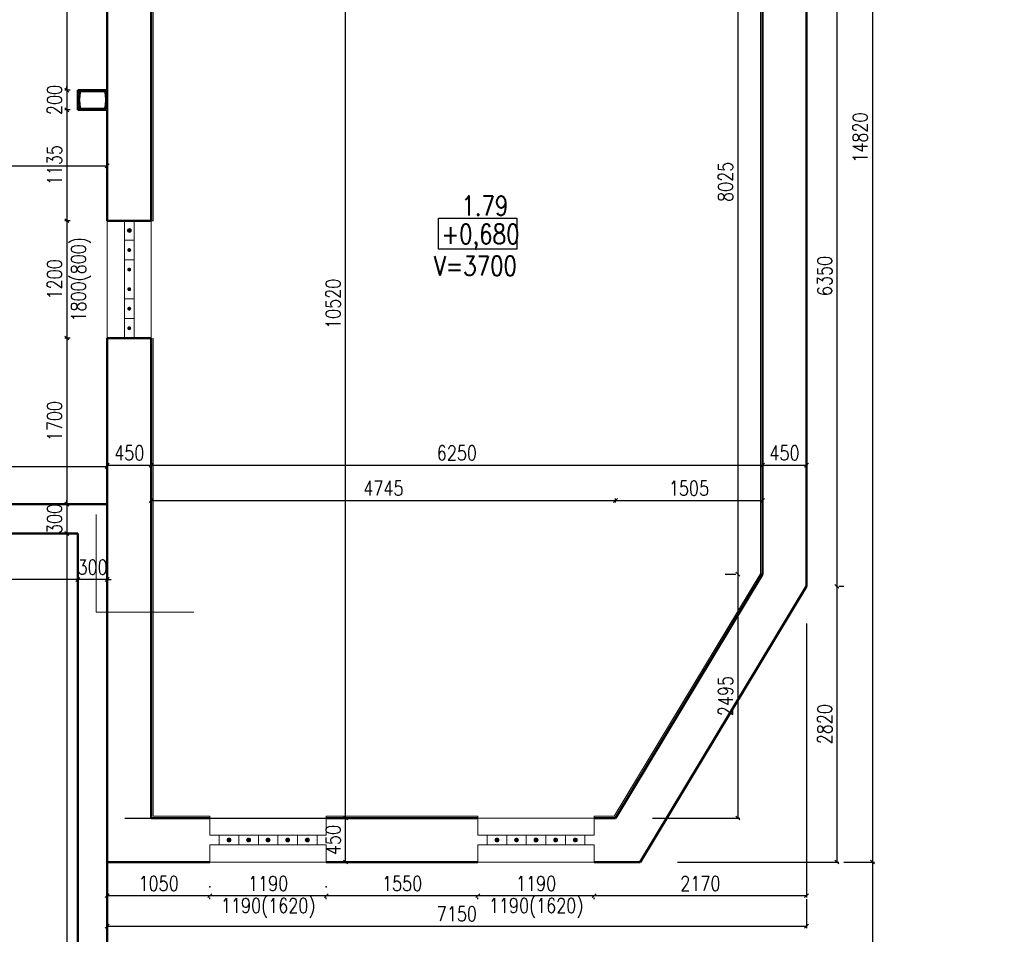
# Model space of a CAD drawing. Header units: millimetres. Extents: x -238874 to 551972, y -298952 to 658415.
# Tile 145 of 256: x 87633 to 97701, y 38941 to 48296. Entities that reach past the tile are written whole.
import ezdxf

# ---------------------------------------------------------------- set-up
doc = ezdxf.new("R2010")
doc.units = ezdxf.units.MM
doc.header["$LTSCALE"] = 20
for name, color, linetype, lineweight in [('CKTABULKY', 7, 'Continuous', 25), ('CKTEXTY_MALE', 140, 'Continuous', 18), ('NOSNÉ', 8, 'Continuous', 50), ('PRUCHODY', 7, 'Continuous', 18)]:
    doc.layers.add(name, color=color, linetype=linetype, lineweight=lineweight)
doc.layers.add('CZ', color=255, linetype='Continuous')
doc.layers.add('KOTY', color=8, linetype='Continuous')
doc.styles.add('SIMPLEX', font='SIMPLEX.shx', dxfattribs={"width": 0.8, "bigfont": 'CAD13.shx'})
doc.styles.get("Standard").update_dxf_attribs({"font": 'simplex.shx', "width": 0.8})
doc.dimstyles.new('CKA', dxfattribs={"dimtxt": 200, "dimasz": 40, "dimexe": 20, "dimexo": 0.2, "dimgap": 50, "dimtad": 1, "dimdec": 0, "dimrnd": 1, "dimzin": 0, "dimdsep": 46, "dimtxsty": 'Standard', "dimblk1": 'OBLIQUE', "dimblk2": 'OBLIQUE', "dimsah": 1, "dimcen": 0.09, "dimclrd": 253, "dimclre": 253, "dimclrt": 253, "dimadec": 0, "dimazin": 0, "dimtfac": 1, "dimtdec": 0, "dimtix": 1, "dimtmove": 2, "dimatfit": 3, "dimfxl": 1, "dimtolj": 1, "dimtzin": 0, "dimarcsym": 0})

# ---------------------------------------------------------------- blocks, each defined once
blk = doc.blocks.new('_OBLIQUE')
at = {"color": 0, "linetype": 'ByBlock'}
blk.add_line((-0.5, -0.5), (0.5, 0.5), dxfattribs=at)
blk = doc.blocks.new('*D53')
at = {"layer": 'DEFPOINTS', "color": 0, "transparency": 16777216}
for p in [(95678, 48850), (95678, 42500), (95989, 42500)]:
    blk.add_point(p, dxfattribs=at)
at = {"layer": 'KOTY', "lineweight": -2, "transparency": 16777216}
for p, q in [((95989, 48850), (95989, 42500)), ((96059, 42500), (96009, 42500))]:
    blk.add_line(p, q, dxfattribs=at)
at = {"layer": 'KOTY', "lineweight": -2, "transparency": 16777216, "xscale": 40, "yscale": 40, "zscale": 40}
for p, rotation in [((95989, 48850), 90), ((95989, 42500), 270)]:
    blk.add_blockref('_OBLIQUE', p, dxfattribs=dict(at, rotation=rotation))
at = {"layer": 'KOTY', "transparency": 16777216, "insert": (95864, 45675), "char_height": 150, "attachment_point": 5, "rotation": 90, "style": 'SIMPLEX'}
blk.add_mtext('\\A1;6350', dxfattribs=at)
blk = doc.blocks.new('*D54')
at = {"layer": 'DEFPOINTS', "color": 0, "transparency": 16777216}
for p in [(95678, 54500), (95678, 39680), (96352, 39680)]:
    blk.add_point(p, dxfattribs=at)
at = {"layer": 'KOTY', "lineweight": -2, "transparency": 16777216}
for p, q in [((96352, 54500), (96352, 39680)), ((96059, 39680), (96372, 39680))]:
    blk.add_line(p, q, dxfattribs=at)
at = {"layer": 'KOTY', "lineweight": -2, "transparency": 16777216, "xscale": 40, "yscale": 40, "zscale": 40}
for p, rotation in [((96352, 54500), 90), ((96352, 39680), 270)]:
    blk.add_blockref('_OBLIQUE', p, dxfattribs=dict(at, rotation=rotation))
at = {"layer": 'KOTY', "transparency": 16777216, "insert": (96227, 47090), "char_height": 150, "attachment_point": 5, "rotation": 90, "style": 'SIMPLEX'}
blk.add_mtext('\\A1;14820', dxfattribs=at)
blk = doc.blocks.new('*D55')
at = {"layer": 'DEFPOINTS', "color": 0, "transparency": 16777216}
for p in [(95228, 50650), (94976, 42625), (95228, 42625)]:
    blk.add_point(p, dxfattribs=at)
at = {"layer": 'KOTY', "lineweight": -2, "transparency": 16777216}
for p, q in [((94976, 50650), (94976, 42625)), ((94847, 42625), (94956, 42625))]:
    blk.add_line(p, q, dxfattribs=at)
at = {"layer": 'KOTY', "lineweight": -2, "transparency": 16777216, "xscale": 40, "yscale": 40, "zscale": 40}
for p, rotation in [((94976, 50650), 90), ((94976, 42625), 270)]:
    blk.add_blockref('_OBLIQUE', p, dxfattribs=dict(at, rotation=rotation))
at = {"layer": 'KOTY', "transparency": 16777216, "insert": (94851, 46638), "char_height": 150, "attachment_point": 5, "rotation": 90, "style": 'SIMPLEX'}
blk.add_mtext('\\A1;8025', dxfattribs=at)
blk = doc.blocks.new('*D56')
at = {"layer": 'DEFPOINTS', "color": 0, "transparency": 16777216}
for p in [(88978, 43739), (88528, 43340), (88978, 43340)]:
    blk.add_point(p, dxfattribs=at)
at = {"layer": 'KOTY', "lineweight": -2, "transparency": 16777216}
for p, q in [((88528, 43739), (88978, 43739)), ((88978, 43721), (88978, 43759))]:
    blk.add_line(p, q, dxfattribs=at)
at = {"layer": 'KOTY', "lineweight": -2, "transparency": 16777216, "xscale": 40, "yscale": 40, "zscale": 40, "rotation": 180}
blk.add_blockref('_OBLIQUE', (88528, 43739), dxfattribs=at)
at = {"layer": 'KOTY', "lineweight": -2, "transparency": 16777216, "xscale": 40, "yscale": 40, "zscale": 40}
blk.add_blockref('_OBLIQUE', (88978, 43739), dxfattribs=at)
at = {"layer": 'KOTY', "transparency": 16777216, "insert": (88753, 43864), "char_height": 150, "attachment_point": 5, "style": 'SIMPLEX'}
blk.add_mtext('\\A1;450', dxfattribs=at)
blk = doc.blocks.new('*D57')
at = {"layer": 'DEFPOINTS', "color": 0, "transparency": 16777216}
for p in [(95228, 43739), (88978, 43340), (95228, 42625)]:
    blk.add_point(p, dxfattribs=at)
at = {"layer": 'KOTY', "lineweight": -2, "transparency": 16777216}
for p, q in [((88978, 43739), (95228, 43739)), ((95228, 43006), (95228, 43759))]:
    blk.add_line(p, q, dxfattribs=at)
at = {"layer": 'KOTY', "lineweight": -2, "transparency": 16777216, "xscale": 40, "yscale": 40, "zscale": 40, "rotation": 180}
blk.add_blockref('_OBLIQUE', (88978, 43739), dxfattribs=at)
at = {"layer": 'KOTY', "lineweight": -2, "transparency": 16777216, "xscale": 40, "yscale": 40, "zscale": 40}
blk.add_blockref('_OBLIQUE', (95228, 43739), dxfattribs=at)
at = {"layer": 'KOTY', "transparency": 16777216, "insert": (92103, 43864), "char_height": 150, "attachment_point": 5, "style": 'SIMPLEX'}
blk.add_mtext('\\A1;6250', dxfattribs=at)
blk = doc.blocks.new('*D58')
at = {"layer": 'DEFPOINTS', "color": 0, "transparency": 16777216}
for p in [(95678, 43739), (95678, 43739), (95228, 42625)]:
    blk.add_point(p, dxfattribs=at)
at = {"layer": 'KOTY', "lineweight": -2, "transparency": 16777216}
for p, q in [((95228, 43739), (95678, 43739)), ((95678, 43359), (95678, 43719))]:
    blk.add_line(p, q, dxfattribs=at)
at = {"layer": 'KOTY', "lineweight": -2, "transparency": 16777216, "xscale": 40, "yscale": 40, "zscale": 40, "rotation": 180}
blk.add_blockref('_OBLIQUE', (95228, 43739), dxfattribs=at)
at = {"layer": 'KOTY', "lineweight": -2, "transparency": 16777216, "xscale": 40, "yscale": 40, "zscale": 40}
blk.add_blockref('_OBLIQUE', (95678, 43739), dxfattribs=at)
at = {"layer": 'KOTY', "transparency": 16777216, "insert": (95453, 43864), "char_height": 150, "attachment_point": 5, "style": 'SIMPLEX'}
blk.add_mtext('\\A1;450', dxfattribs=at)
blk = doc.blocks.new('*D59')
at = {"layer": 'DEFPOINTS', "color": 0, "transparency": 16777216}
for p in [(88528, 45040), (88114, 43340), (88528, 43340)]:
    blk.add_point(p, dxfattribs=at)
at = {"layer": 'KOTY', "lineweight": -2, "transparency": 16777216}
for p, q in [((88114, 45040), (88114, 43340)), ((88147, 43340), (88094, 43340))]:
    blk.add_line(p, q, dxfattribs=at)
at = {"layer": 'KOTY', "lineweight": -2, "transparency": 16777216, "xscale": 40, "yscale": 40, "zscale": 40}
for p, rotation in [((88114, 45040), 90), ((88114, 43340), 270)]:
    blk.add_blockref('_OBLIQUE', p, dxfattribs=dict(at, rotation=rotation))
at = {"layer": 'KOTY', "transparency": 16777216, "insert": (87989, 44190), "char_height": 150, "attachment_point": 5, "rotation": 90, "style": 'SIMPLEX'}
blk.add_mtext('\\A1;1700', dxfattribs=at)
blk = doc.blocks.new('*D60')
at = {"layer": 'DEFPOINTS', "color": 0, "transparency": 16777216}
for p in [(88528, 43727), (70228, 42835), (88528, 42835)]:
    blk.add_point(p, dxfattribs=at)
at = {"layer": 'KOTY', "lineweight": -2, "transparency": 16777216}
for p, q in [((70228, 43727), (88528, 43727)), ((88528, 43216), (88528, 43747))]:
    blk.add_line(p, q, dxfattribs=at)
at = {"layer": 'KOTY', "lineweight": -2, "transparency": 16777216, "xscale": 40, "yscale": 40, "zscale": 40, "rotation": 180}
blk.add_blockref('_OBLIQUE', (70228, 43727), dxfattribs=at)
at = {"layer": 'KOTY', "lineweight": -2, "transparency": 16777216, "xscale": 40, "yscale": 40, "zscale": 40}
blk.add_blockref('_OBLIQUE', (88528, 43727), dxfattribs=at)
at = {"layer": 'KOTY', "transparency": 16777216, "insert": (79378, 43852), "char_height": 150, "attachment_point": 5, "style": 'SIMPLEX'}
blk.add_mtext('\\A1;18300', dxfattribs=at)
blk = doc.blocks.new('*D73')
at = {"layer": 'DEFPOINTS', "color": 0, "transparency": 16777216}
for p in [(90597, 50650), (90964, 50650), (88327, 40130)]:
    blk.add_point(p, dxfattribs=at)
at = {"layer": 'KOTY', "lineweight": -2, "transparency": 16777216}
for p, q in [((90964, 40130), (90964, 50650)), ((90978, 50650), (90984, 50650))]:
    blk.add_line(p, q, dxfattribs=at)
at = {"layer": 'KOTY', "lineweight": -2, "transparency": 16777216, "xscale": 40, "yscale": 40, "zscale": 40}
for p, rotation in [((90964, 50650), 90), ((90964, 40130), 270)]:
    blk.add_blockref('_OBLIQUE', p, dxfattribs=dict(at, rotation=rotation))
at = {"layer": 'KOTY', "transparency": 16777216, "insert": (90839, 45390), "char_height": 150, "attachment_point": 5, "rotation": 90, "style": 'SIMPLEX'}
blk.add_mtext('\\A1;10520', dxfattribs=at)
blk = doc.blocks.new('*D320')
at = {"layer": 'DEFPOINTS', "color": 0, "transparency": 16777216}
for p in [(95678, 42500), (93508, 39680), (95678, 39336)]:
    blk.add_point(p, dxfattribs=at)
at = {"layer": 'KOTY', "lineweight": -2, "transparency": 16777216}
for p, q in [((95678, 42119), (95678, 39316)), ((93508, 39336), (95678, 39336))]:
    blk.add_line(p, q, dxfattribs=at)
at = {"layer": 'KOTY', "lineweight": -2, "transparency": 16777216, "xscale": 40, "yscale": 40, "zscale": 40, "rotation": 180}
blk.add_blockref('_OBLIQUE', (93508, 39336), dxfattribs=at)
at = {"layer": 'KOTY', "lineweight": -2, "transparency": 16777216, "xscale": 40, "yscale": 40, "zscale": 40}
blk.add_blockref('_OBLIQUE', (95678, 39336), dxfattribs=at)
at = {"layer": 'KOTY', "transparency": 16777216, "insert": (94593, 39461), "char_height": 150, "attachment_point": 5, "style": 'SIMPLEX'}
blk.add_mtext('\\A1;2170', dxfattribs=at)
blk = doc.blocks.new('*D321')
at = {"layer": 'DEFPOINTS', "color": 0, "transparency": 16777216}
for p in [(88528, 39680), (95678, 39680), (95678, 39025)]:
    blk.add_point(p, dxfattribs=at)
at = {"layer": 'KOTY', "lineweight": -2, "transparency": 16777216}
for p, q in [((95678, 39299), (95678, 39005)), ((88528, 39025), (95678, 39025))]:
    blk.add_line(p, q, dxfattribs=at)
at = {"layer": 'KOTY', "lineweight": -2, "transparency": 16777216, "xscale": 40, "yscale": 40, "zscale": 40, "rotation": 180}
blk.add_blockref('_OBLIQUE', (88528, 39025), dxfattribs=at)
at = {"layer": 'KOTY', "lineweight": -2, "transparency": 16777216, "xscale": 40, "yscale": 40, "zscale": 40}
blk.add_blockref('_OBLIQUE', (95678, 39025), dxfattribs=at)
at = {"layer": 'KOTY', "transparency": 16777216, "insert": (92103, 39150), "char_height": 150, "attachment_point": 5, "style": 'SIMPLEX'}
blk.add_mtext('\\A1;7150', dxfattribs=at)
blk = doc.blocks.new('*D322')
at = {"layer": 'DEFPOINTS', "color": 0, "transparency": 16777216}
for p in [(88564, 39680), (88564, 33790), (96352, 33790)]:
    blk.add_point(p, dxfattribs=at)
at = {"layer": 'KOTY', "lineweight": -2, "transparency": 16777216}
for p, q in [((96352, 39680), (96352, 33790)), ((88945, 33790), (96372, 33790))]:
    blk.add_line(p, q, dxfattribs=at)
at = {"layer": 'KOTY', "lineweight": -2, "transparency": 16777216, "xscale": 40, "yscale": 40, "zscale": 40}
for p, rotation in [((96352, 39680), 90), ((96352, 33790), 270)]:
    blk.add_blockref('_OBLIQUE', p, dxfattribs=dict(at, rotation=rotation))
at = {"layer": 'KOTY', "transparency": 16777216, "insert": (96227, 36735), "char_height": 150, "attachment_point": 5, "rotation": 90, "style": 'SIMPLEX'}
blk.add_mtext('\\A1;5890', dxfattribs=at)
blk = doc.blocks.new('*D323')
at = {"layer": 'DEFPOINTS', "color": 0, "transparency": 16777216}
for p in [(93724, 43378), (88978, 42976), (93724, 42976)]:
    blk.add_point(p, dxfattribs=at)
at = {"layer": 'KOTY', "lineweight": -2, "transparency": 16777216}
for p, q in [((93724, 43357), (93724, 43398)), ((88978, 43378), (93724, 43378))]:
    blk.add_line(p, q, dxfattribs=at)
at = {"layer": 'KOTY', "lineweight": -2, "transparency": 16777216, "xscale": 40, "yscale": 40, "zscale": 40, "rotation": 180}
blk.add_blockref('_OBLIQUE', (88978, 43378), dxfattribs=at)
at = {"layer": 'KOTY', "lineweight": -2, "transparency": 16777216, "xscale": 40, "yscale": 40, "zscale": 40}
blk.add_blockref('_OBLIQUE', (93724, 43378), dxfattribs=at)
at = {"layer": 'KOTY', "transparency": 16777216, "insert": (91351, 43503), "char_height": 150, "attachment_point": 5, "style": 'SIMPLEX'}
blk.add_mtext('\\A1;4745', dxfattribs=at)
blk = doc.blocks.new('*D329')
at = {"layer": 'DEFPOINTS', "color": 0, "transparency": 16777216}
for p in [(88228, 43040), (88114, 34090), (88228, 34090)]:
    blk.add_point(p, dxfattribs=at)
at = {"layer": 'KOTY', "lineweight": -2, "transparency": 16777216}
for p, q in [((88114, 43040), (88114, 34090)), ((87847, 34090), (88094, 34090))]:
    blk.add_line(p, q, dxfattribs=at)
at = {"layer": 'KOTY', "lineweight": -2, "transparency": 16777216, "xscale": 40, "yscale": 40, "zscale": 40}
for p, rotation in [((88114, 43040), 90), ((88114, 34090), 270)]:
    blk.add_blockref('_OBLIQUE', p, dxfattribs=dict(at, rotation=rotation))
at = {"layer": 'KOTY', "transparency": 16777216, "insert": (87989, 38565), "char_height": 150, "attachment_point": 5, "rotation": 90, "style": 'SIMPLEX'}
blk.add_mtext('\\A1;8950', dxfattribs=at)
blk = doc.blocks.new('*D332')
at = {"layer": 'DEFPOINTS', "color": 0, "transparency": 16777216}
for p in [(88528, 43340), (88114, 43040), (88228, 43040)]:
    blk.add_point(p, dxfattribs=at)
at = {"layer": 'KOTY', "lineweight": -2, "transparency": 16777216}
for p, q in [((88114, 43340), (88114, 43380)), ((88114, 43340), (88114, 43040)), ((87847, 43040), (88094, 43040)), ((88114, 43040), (88114, 43000))]:
    blk.add_line(p, q, dxfattribs=at)
at = {"layer": 'KOTY', "lineweight": -2, "transparency": 16777216, "xscale": 40, "yscale": 40, "zscale": 40}
for p, rotation in [((88114, 43340), 270), ((88114, 43040), 90)]:
    blk.add_blockref('_OBLIQUE', p, dxfattribs=dict(at, rotation=rotation))
at = {"layer": 'KOTY', "transparency": 16777216, "insert": (87989, 43190), "char_height": 150, "attachment_point": 5, "rotation": 90, "style": 'SIMPLEX'}
blk.add_mtext('\\A1;300', dxfattribs=at)
blk = doc.blocks.new('*D333')
at = {"layer": 'DEFPOINTS', "color": 0, "transparency": 16777216}
for p in [(88228, 43340), (88528, 43340), (88228, 42571)]:
    blk.add_point(p, dxfattribs=at)
at = {"layer": 'KOTY', "lineweight": -2, "transparency": 16777216}
for p, q in [((88228, 42959), (88228, 42551)), ((88228, 42571), (88188, 42571)), ((88528, 42571), (88228, 42571)), ((88528, 42571), (88568, 42571))]:
    blk.add_line(p, q, dxfattribs=at)
at = {"layer": 'KOTY', "lineweight": -2, "transparency": 16777216, "xscale": 40, "yscale": 40, "zscale": 40}
blk.add_blockref('_OBLIQUE', (88228, 42571), dxfattribs=at)
at = {"layer": 'KOTY', "lineweight": -2, "transparency": 16777216, "xscale": 40, "yscale": 40, "zscale": 40, "rotation": 180}
blk.add_blockref('_OBLIQUE', (88528, 42571), dxfattribs=at)
at = {"layer": 'KOTY', "transparency": 16777216, "insert": (88378, 42696), "char_height": 150, "attachment_point": 5, "style": 'SIMPLEX'}
blk.add_mtext('\\A1;300', dxfattribs=at)
blk = doc.blocks.new('*D334')
at = {"layer": 'DEFPOINTS', "color": 0, "transparency": 16777216}
for p in [(88327, 40130), (90964, 40130), (88327, 39680)]:
    blk.add_point(p, dxfattribs=at)
at = {"layer": 'KOTY', "lineweight": -2, "transparency": 16777216}
for p, q in [((88708, 40130), (90984, 40130)), ((90964, 39680), (90964, 40130))]:
    blk.add_line(p, q, dxfattribs=at)
at = {"layer": 'KOTY', "lineweight": -2, "transparency": 16777216, "xscale": 40, "yscale": 40, "zscale": 40}
for p, rotation in [((90964, 40130), 90), ((90964, 39680), 270)]:
    blk.add_blockref('_OBLIQUE', p, dxfattribs=dict(at, rotation=rotation))
at = {"layer": 'KOTY', "transparency": 16777216, "insert": (90839, 39905), "char_height": 150, "attachment_point": 5, "rotation": 90, "style": 'SIMPLEX'}
blk.add_mtext('\\A1;450', dxfattribs=at)
blk = doc.blocks.new('*D335')
at = {"layer": 'DEFPOINTS', "color": 0, "transparency": 16777216}
for p in [(88228, 43340), (85808, 42571), (85808, 42522)]:
    blk.add_point(p, dxfattribs=at)
at = {"layer": 'KOTY', "lineweight": -2, "transparency": 16777216}
for p, q in [((85808, 42903), (85808, 42591)), ((88228, 42571), (85808, 42571))]:
    blk.add_line(p, q, dxfattribs=at)
at = {"layer": 'KOTY', "lineweight": -2, "transparency": 16777216, "xscale": 40, "yscale": 40, "zscale": 40, "rotation": 180}
blk.add_blockref('_OBLIQUE', (85808, 42571), dxfattribs=at)
at = {"layer": 'KOTY', "lineweight": -2, "transparency": 16777216, "xscale": 40, "yscale": 40, "zscale": 40}
blk.add_blockref('_OBLIQUE', (88228, 42571), dxfattribs=at)
at = {"layer": 'KOTY', "transparency": 16777216, "insert": (87018, 42696), "char_height": 150, "attachment_point": 5, "style": 'SIMPLEX'}
blk.add_mtext('\\A1;2420', dxfattribs=at)
blk = doc.blocks.new('*D336')
at = {"layer": 'DEFPOINTS', "color": 0, "transparency": 16777216}
for p in [(88528, 39680), (89578, 39680), (89578, 39336)]:
    blk.add_point(p, dxfattribs=at)
at = {"layer": 'KOTY', "lineweight": -2, "transparency": 16777216}
for p, q in [((88528, 39336), (89578, 39336)), ((89578, 39299), (89578, 39316))]:
    blk.add_line(p, q, dxfattribs=at)
at = {"layer": 'KOTY', "lineweight": -2, "transparency": 16777216, "xscale": 40, "yscale": 40, "zscale": 40, "rotation": 180}
blk.add_blockref('_OBLIQUE', (88528, 39336), dxfattribs=at)
at = {"layer": 'KOTY', "lineweight": -2, "transparency": 16777216, "xscale": 40, "yscale": 40, "zscale": 40}
blk.add_blockref('_OBLIQUE', (89578, 39336), dxfattribs=at)
at = {"layer": 'KOTY', "transparency": 16777216, "insert": (89053, 39461), "char_height": 150, "attachment_point": 5, "style": 'SIMPLEX'}
blk.add_mtext('\\A1;1050', dxfattribs=at)
blk = doc.blocks.new('*D337')
at = {"layer": 'DEFPOINTS', "color": 0, "transparency": 16777216}
for p in [(89578, 39680), (90768, 39680), (90768, 39336)]:
    blk.add_point(p, dxfattribs=at)
at = {"layer": 'KOTY', "lineweight": -2, "transparency": 16777216}
for p, q in [((89578, 39336), (90768, 39336)), ((90768, 39299), (90768, 39316))]:
    blk.add_line(p, q, dxfattribs=at)
at = {"layer": 'KOTY', "lineweight": -2, "transparency": 16777216, "xscale": 40, "yscale": 40, "zscale": 40, "rotation": 180}
blk.add_blockref('_OBLIQUE', (89578, 39336), dxfattribs=at)
at = {"layer": 'KOTY', "lineweight": -2, "transparency": 16777216, "xscale": 40, "yscale": 40, "zscale": 40}
blk.add_blockref('_OBLIQUE', (90768, 39336), dxfattribs=at)
at = {"layer": 'KOTY', "transparency": 16777216, "insert": (90173, 39461), "char_height": 150, "attachment_point": 5, "style": 'SIMPLEX'}
blk.add_mtext('\\A1;1190', dxfattribs=at)
blk = doc.blocks.new('*D338')
at = {"layer": 'DEFPOINTS', "color": 0, "transparency": 16777216}
for p in [(90768, 39680), (92318, 39680), (92318, 39336)]:
    blk.add_point(p, dxfattribs=at)
at = {"layer": 'KOTY', "lineweight": -2, "transparency": 16777216}
for p, q in [((90768, 39336), (92318, 39336)), ((92318, 39299), (92318, 39316))]:
    blk.add_line(p, q, dxfattribs=at)
at = {"layer": 'KOTY', "lineweight": -2, "transparency": 16777216, "xscale": 40, "yscale": 40, "zscale": 40, "rotation": 180}
blk.add_blockref('_OBLIQUE', (90768, 39336), dxfattribs=at)
at = {"layer": 'KOTY', "lineweight": -2, "transparency": 16777216, "xscale": 40, "yscale": 40, "zscale": 40}
blk.add_blockref('_OBLIQUE', (92318, 39336), dxfattribs=at)
at = {"layer": 'KOTY', "transparency": 16777216, "insert": (91543, 39461), "char_height": 150, "attachment_point": 5, "style": 'SIMPLEX'}
blk.add_mtext('\\A1;1550', dxfattribs=at)
blk = doc.blocks.new('*D339')
at = {"layer": 'DEFPOINTS', "color": 0, "transparency": 16777216}
for p in [(92318, 39680), (93508, 39680), (93508, 39336)]:
    blk.add_point(p, dxfattribs=at)
at = {"layer": 'KOTY', "lineweight": -2, "transparency": 16777216}
for p, q in [((92318, 39336), (93508, 39336)), ((93508, 39299), (93508, 39316))]:
    blk.add_line(p, q, dxfattribs=at)
at = {"layer": 'KOTY', "lineweight": -2, "transparency": 16777216, "xscale": 40, "yscale": 40, "zscale": 40, "rotation": 180}
blk.add_blockref('_OBLIQUE', (92318, 39336), dxfattribs=at)
at = {"layer": 'KOTY', "lineweight": -2, "transparency": 16777216, "xscale": 40, "yscale": 40, "zscale": 40}
blk.add_blockref('_OBLIQUE', (93508, 39336), dxfattribs=at)
at = {"layer": 'KOTY', "transparency": 16777216, "insert": (92913, 39461), "char_height": 150, "attachment_point": 5, "style": 'SIMPLEX'}
blk.add_mtext('\\A1;1190', dxfattribs=at)
blk = doc.blocks.new('*D340')
at = {"layer": 'DEFPOINTS', "color": 0, "transparency": 16777216}
for p in [(95678, 42500), (93978, 39680), (95989, 39680)]:
    blk.add_point(p, dxfattribs=at)
at = {"layer": 'KOTY', "lineweight": -2, "transparency": 16777216}
for p, q in [((95989, 42500), (95989, 39680)), ((94359, 39680), (96009, 39680))]:
    blk.add_line(p, q, dxfattribs=at)
at = {"layer": 'KOTY', "lineweight": -2, "transparency": 16777216, "xscale": 40, "yscale": 40, "zscale": 40}
for p, rotation in [((95989, 42500), 90), ((95989, 39680), 270)]:
    blk.add_blockref('_OBLIQUE', p, dxfattribs=dict(at, rotation=rotation))
at = {"layer": 'KOTY', "transparency": 16777216, "insert": (95864, 41090), "char_height": 150, "attachment_point": 5, "rotation": 90, "style": 'SIMPLEX'}
blk.add_mtext('\\A1;2820', dxfattribs=at)
blk = doc.blocks.new('*D341')
at = {"layer": 'DEFPOINTS', "color": 0, "transparency": 16777216}
for p in [(95228, 43378), (95228, 43016), (93724, 42976)]:
    blk.add_point(p, dxfattribs=at)
at = {"layer": 'KOTY', "lineweight": -2, "transparency": 16777216}
for p, q in [((95228, 43397), (95228, 43398)), ((93724, 43378), (95228, 43378))]:
    blk.add_line(p, q, dxfattribs=at)
at = {"layer": 'KOTY', "lineweight": -2, "transparency": 16777216, "xscale": 40, "yscale": 40, "zscale": 40, "rotation": 180}
blk.add_blockref('_OBLIQUE', (93724, 43378), dxfattribs=at)
at = {"layer": 'KOTY', "lineweight": -2, "transparency": 16777216, "xscale": 40, "yscale": 40, "zscale": 40}
blk.add_blockref('_OBLIQUE', (95228, 43378), dxfattribs=at)
at = {"layer": 'KOTY', "transparency": 16777216, "insert": (94476, 43503), "char_height": 150, "attachment_point": 5, "style": 'SIMPLEX'}
blk.add_mtext('\\A1;1505', dxfattribs=at)
blk = doc.blocks.new('*D342')
at = {"layer": 'DEFPOINTS', "color": 0, "transparency": 16777216}
for p in [(95228, 42625), (93724, 40130), (94976, 40130)]:
    blk.add_point(p, dxfattribs=at)
at = {"layer": 'KOTY', "lineweight": -2, "transparency": 16777216}
for p, q in [((94976, 42625), (94976, 40130)), ((94105, 40130), (94996, 40130))]:
    blk.add_line(p, q, dxfattribs=at)
at = {"layer": 'KOTY', "lineweight": -2, "transparency": 16777216, "xscale": 40, "yscale": 40, "zscale": 40}
for p, rotation in [((94976, 42625), 90), ((94976, 40130), 270)]:
    blk.add_blockref('_OBLIQUE', p, dxfattribs=dict(at, rotation=rotation))
at = {"layer": 'KOTY', "transparency": 16777216, "insert": (94851, 41378), "char_height": 150, "attachment_point": 5, "rotation": 90, "style": 'SIMPLEX'}
blk.add_mtext('\\A1;2495', dxfattribs=at)
blk = doc.blocks.new('*D1197')
at = {"layer": 'DEFPOINTS', "color": 0, "transparency": 16777216}
for p in [(82998, 48750), (88528, 48750), (88528, 46800)]:
    blk.add_point(p, dxfattribs=at)
at = {"layer": 'KOTY', "lineweight": -2, "transparency": 16777216}
for p, q in [((88528, 48369), (88528, 46780)), ((82998, 46800), (88528, 46800))]:
    blk.add_line(p, q, dxfattribs=at)
at = {"layer": 'KOTY', "lineweight": -2, "transparency": 16777216, "xscale": 40, "yscale": 40, "zscale": 40, "rotation": 180}
blk.add_blockref('_OBLIQUE', (82998, 46800), dxfattribs=at)
at = {"layer": 'KOTY', "lineweight": -2, "transparency": 16777216, "xscale": 40, "yscale": 40, "zscale": 40}
blk.add_blockref('_OBLIQUE', (88528, 46800), dxfattribs=at)
at = {"layer": 'KOTY', "transparency": 16777216, "insert": (85763, 46925), "char_height": 150, "attachment_point": 5, "style": 'SIMPLEX'}
blk.add_mtext('\\A1;5530', dxfattribs=at)
blk = doc.blocks.new('*D1226')
at = {"layer": 'DEFPOINTS', "color": 0, "transparency": 16777216}
for p in [(88528, 50750), (88114, 47575), (88528, 47575)]:
    blk.add_point(p, dxfattribs=at)
at = {"layer": 'KOTY', "lineweight": -2, "transparency": 16777216}
for p, q in [((88114, 50750), (88114, 47575)), ((88147, 47575), (88094, 47575))]:
    blk.add_line(p, q, dxfattribs=at)
at = {"layer": 'KOTY', "lineweight": -2, "transparency": 16777216, "xscale": 40, "yscale": 40, "zscale": 40}
for p, rotation in [((88114, 50750), 90), ((88114, 47575), 270)]:
    blk.add_blockref('_OBLIQUE', p, dxfattribs=dict(at, rotation=rotation))
at = {"layer": 'KOTY', "transparency": 16777216, "insert": (87989, 49163), "char_height": 150, "attachment_point": 5, "rotation": 90, "style": 'SIMPLEX'}
blk.add_mtext('\\A1;3175', dxfattribs=at)
blk = doc.blocks.new('*D1227')
at = {"layer": 'DEFPOINTS', "color": 0, "transparency": 16777216}
for p in [(88528, 47575), (88114, 47375), (88528, 47375)]:
    blk.add_point(p, dxfattribs=at)
at = {"layer": 'KOTY', "lineweight": -2, "transparency": 16777216}
for p, q in [((88114, 47575), (88114, 47615)), ((88114, 47575), (88114, 47375)), ((88147, 47375), (88094, 47375)), ((88114, 47375), (88114, 47335))]:
    blk.add_line(p, q, dxfattribs=at)
at = {"layer": 'KOTY', "lineweight": -2, "transparency": 16777216, "xscale": 40, "yscale": 40, "zscale": 40}
for p, rotation in [((88114, 47575), 270), ((88114, 47375), 90)]:
    blk.add_blockref('_OBLIQUE', p, dxfattribs=dict(at, rotation=rotation))
at = {"layer": 'KOTY', "transparency": 16777216, "insert": (87989, 47475), "char_height": 150, "attachment_point": 5, "rotation": 90, "style": 'SIMPLEX'}
blk.add_mtext('\\A1;200', dxfattribs=at)
blk = doc.blocks.new('*D1228')
at = {"layer": 'DEFPOINTS', "color": 0, "transparency": 16777216}
for p in [(88528, 47375), (88114, 46240), (88528, 46240)]:
    blk.add_point(p, dxfattribs=at)
at = {"layer": 'KOTY', "lineweight": -2, "transparency": 16777216}
for p, q in [((88114, 47375), (88114, 46240)), ((88147, 46240), (88094, 46240))]:
    blk.add_line(p, q, dxfattribs=at)
at = {"layer": 'KOTY', "lineweight": -2, "transparency": 16777216, "xscale": 40, "yscale": 40, "zscale": 40}
for p, rotation in [((88114, 47375), 90), ((88114, 46240), 270)]:
    blk.add_blockref('_OBLIQUE', p, dxfattribs=dict(at, rotation=rotation))
at = {"layer": 'KOTY', "transparency": 16777216, "insert": (87989, 46808), "char_height": 150, "attachment_point": 5, "rotation": 90, "style": 'SIMPLEX'}
blk.add_mtext('\\A1;1135', dxfattribs=at)
blk = doc.blocks.new('*D1229')
at = {"layer": 'DEFPOINTS', "color": 0, "transparency": 16777216}
for p in [(88528, 46240), (88114, 45040), (88528, 45040)]:
    blk.add_point(p, dxfattribs=at)
at = {"layer": 'KOTY', "lineweight": -2, "transparency": 16777216}
for p, q in [((88114, 46240), (88114, 45040)), ((88147, 45040), (88094, 45040))]:
    blk.add_line(p, q, dxfattribs=at)
at = {"layer": 'KOTY', "lineweight": -2, "transparency": 16777216, "xscale": 40, "yscale": 40, "zscale": 40}
for p, rotation in [((88114, 46240), 90), ((88114, 45040), 270)]:
    blk.add_blockref('_OBLIQUE', p, dxfattribs=dict(at, rotation=rotation))
at = {"layer": 'KOTY', "transparency": 16777216, "insert": (87989, 45640), "char_height": 150, "attachment_point": 5, "rotation": 90, "style": 'SIMPLEX'}
blk.add_mtext('\\A1;1200', dxfattribs=at)
blk = doc.blocks.new('U300')
blk.add_lwpolyline([(0, 0), (0.1, 0), (0.1, 0.004614, 0.391021), (0.092638, 0.012589), (0.024724, 0.018022, -0.391021), (0.01, 0.033971), (0.01, 0.266029, -0.391021), (0.024724, 0.281978), (0.092638, 0.287411, 0.391021), (0.1, 0.295386), (0.1, 0.3), (0, 0.3)], format="xyb", close=True)
at = {"flags": 9}
for tag, p in [('M', (0.2, 1)), ('A', (0.5, 0.941667)), ('WY', (0.5, 0.925)), ('WZ', (0.5, 0.908333)), ('T', (0.5, 0.975)), ('S', (0.5, 0.983333)), ('H', (0.5, 1)), ('B', (0.5, 0.991667)), ('R1', (0.5, 0.966667)), ('R2', (0.5, 0.958333)), ('H1', (0.5, 0.95)), ('IY', (0.5, 0.933333)), ('IZ', (0.5, 0.916667)), ('YM', (0.5, 0.883333)), ('SY', (0.5, 0.9)), ('G', (0.50004, 0.874712)), ('EZ', (0.5, 0.891667)), ('L', (0.5, 0.866667))]:
    blk.add_attdef(tag, p, '', height=0.005, dxfattribs=at)

msp = doc.modelspace()

# ---------------------------------------------------------------- hatches: boundary and pattern name
at = {"layer": 'PRUCHODY'}
for points in [[(88732.962, 46140.047, 1), (88772.962, 46140.047, 1)], [(88732.962, 45940.047, -1), (88772.962, 45940.047, -1)], [(88732.962, 45740.047, 1), (88772.962, 45740.047, 1)], [(88732.962, 45540.047, -1), (88772.962, 45540.047, -1)], [(88732.962, 45340.047, 1), (88772.962, 45340.047, 1)], [(88732.962, 45140.047, -1), (88772.962, 45140.047, -1)]]:
    msp.add_hatch(color=256, dxfattribs=at).paths.add_polyline_path(points)
h = msp.add_hatch(color=256, dxfattribs=at)
h.paths.add_polyline_path([(89790.851, 39896.103), (89772.962, 39905.047), (89755.074, 39896.103, 0.618033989)])
h.paths.add_polyline_path([(89790.851, 39913.992, 0.618033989), (89755.074, 39913.992), (89772.962, 39905.047)])
h.paths.add_polyline_path([(89790.851, 39913.992), (89772.962, 39905.047), (89790.851, 39896.103, 0.116433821), (89792.962, 39905.047, 0.116433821)])
h.paths.add_polyline_path([(89755.074, 39913.992, 0.116433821), (89752.962, 39905.047, 0.116433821), (89755.074, 39896.103), (89772.962, 39905.047)])
h = msp.add_hatch(color=256, dxfattribs=at)
h.paths.add_polyline_path([(89990.851, 39896.103), (89972.962, 39905.047), (89955.074, 39896.103, 0.618033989)])
h.paths.add_polyline_path([(89990.851, 39913.992, 0.618033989), (89955.074, 39913.992), (89972.962, 39905.047)])
h.paths.add_polyline_path([(89990.851, 39913.992), (89972.962, 39905.047), (89990.851, 39896.103, 0.116433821), (89992.962, 39905.047, 0.116433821)])
h.paths.add_polyline_path([(89955.074, 39913.992, 0.116433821), (89952.962, 39905.047, 0.116433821), (89955.074, 39896.103), (89972.962, 39905.047)])
h = msp.add_hatch(color=256, dxfattribs=at)
h.paths.add_polyline_path([(90190.851, 39896.103), (90172.962, 39905.047), (90155.074, 39896.103, 0.618033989)])
h.paths.add_polyline_path([(90190.851, 39913.992, 0.618033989), (90155.074, 39913.992), (90172.962, 39905.047)])
h.paths.add_polyline_path([(90190.851, 39913.992), (90172.962, 39905.047), (90190.851, 39896.103, 0.116433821), (90192.962, 39905.047, 0.116433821)])
h.paths.add_polyline_path([(90155.074, 39913.992, 0.116433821), (90152.962, 39905.047, 0.116433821), (90155.074, 39896.103), (90172.962, 39905.047)])
h = msp.add_hatch(color=256, dxfattribs=at)
h.paths.add_polyline_path([(90390.851, 39896.103), (90372.962, 39905.047), (90355.074, 39896.103, 0.618033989)])
h.paths.add_polyline_path([(90390.851, 39913.992, 0.618033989), (90355.074, 39913.992), (90372.962, 39905.047)])
h.paths.add_polyline_path([(90390.851, 39913.992), (90372.962, 39905.047), (90390.851, 39896.103, 0.116433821), (90392.962, 39905.047, 0.116433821)])
h.paths.add_polyline_path([(90355.074, 39913.992, 0.116433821), (90352.962, 39905.047, 0.116433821), (90355.074, 39896.103), (90372.962, 39905.047)])
h = msp.add_hatch(color=256, dxfattribs=at)
h.paths.add_polyline_path([(90590.851, 39896.103), (90572.962, 39905.047), (90555.074, 39896.103, 0.618033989)])
h.paths.add_polyline_path([(90590.851, 39913.992, 0.618033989), (90555.074, 39913.992), (90572.962, 39905.047)])
h.paths.add_polyline_path([(90590.851, 39913.992), (90572.962, 39905.047), (90590.851, 39896.103, 0.116433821), (90592.962, 39905.047, 0.116433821)])
h.paths.add_polyline_path([(90555.074, 39913.992, 0.116433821), (90552.962, 39905.047, 0.116433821), (90555.074, 39896.103), (90572.962, 39905.047)])
h = msp.add_hatch(color=256, dxfattribs=at)
h.paths.add_polyline_path([(92530.851, 39896.103), (92512.962, 39905.047), (92495.074, 39896.103, 0.618033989)])
h.paths.add_polyline_path([(92530.851, 39913.992, 0.618033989), (92495.074, 39913.992), (92512.962, 39905.047)])
h.paths.add_polyline_path([(92530.851, 39913.992), (92512.962, 39905.047), (92530.851, 39896.103, 0.116433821), (92532.962, 39905.047, 0.116433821)])
h.paths.add_polyline_path([(92495.074, 39913.992, 0.116433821), (92492.962, 39905.047, 0.116433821), (92495.074, 39896.103), (92512.962, 39905.047)])
h = msp.add_hatch(color=256, dxfattribs=at)
h.paths.add_polyline_path([(92730.851, 39896.103), (92712.962, 39905.047), (92695.074, 39896.103, 0.618033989)])
h.paths.add_polyline_path([(92730.851, 39913.992, 0.618033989), (92695.074, 39913.992), (92712.962, 39905.047)])
h.paths.add_polyline_path([(92730.851, 39913.992), (92712.962, 39905.047), (92730.851, 39896.103, 0.116433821), (92732.962, 39905.047, 0.116433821)])
h.paths.add_polyline_path([(92695.074, 39913.992, 0.116433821), (92692.962, 39905.047, 0.116433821), (92695.074, 39896.103), (92712.962, 39905.047)])
h = msp.add_hatch(color=256, dxfattribs=at)
h.paths.add_polyline_path([(92930.851, 39896.103), (92912.962, 39905.047), (92895.074, 39896.103, 0.618033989)])
h.paths.add_polyline_path([(92930.851, 39913.992, 0.618033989), (92895.074, 39913.992), (92912.962, 39905.047)])
h.paths.add_polyline_path([(92930.851, 39913.992), (92912.962, 39905.047), (92930.851, 39896.103, 0.116433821), (92932.962, 39905.047, 0.116433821)])
h.paths.add_polyline_path([(92895.074, 39913.992, 0.116433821), (92892.962, 39905.047, 0.116433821), (92895.074, 39896.103), (92912.962, 39905.047)])
h = msp.add_hatch(color=256, dxfattribs=at)
h.paths.add_polyline_path([(93130.851, 39896.103), (93112.962, 39905.047), (93095.074, 39896.103, 0.618033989)])
h.paths.add_polyline_path([(93130.851, 39913.992, 0.618033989), (93095.074, 39913.992), (93112.962, 39905.047)])
h.paths.add_polyline_path([(93130.851, 39913.992), (93112.962, 39905.047), (93130.851, 39896.103, 0.116433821), (93132.962, 39905.047, 0.116433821)])
h.paths.add_polyline_path([(93095.074, 39913.992, 0.116433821), (93092.962, 39905.047, 0.116433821), (93095.074, 39896.103), (93112.962, 39905.047)])
h = msp.add_hatch(color=256, dxfattribs=at)
h.paths.add_polyline_path([(93330.851, 39896.103), (93312.962, 39905.047), (93295.074, 39896.103, 0.618033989)])
h.paths.add_polyline_path([(93330.851, 39913.992, 0.618033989), (93295.074, 39913.992), (93312.962, 39905.047)])
h.paths.add_polyline_path([(93330.851, 39913.992), (93312.962, 39905.047), (93330.851, 39896.103, 0.116433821), (93332.962, 39905.047, 0.116433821)])
h.paths.add_polyline_path([(93295.074, 39913.992, 0.116433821), (93292.962, 39905.047, 0.116433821), (93295.074, 39896.103), (93312.962, 39905.047)])

# ---------------------------------------------------------------- linework, layer by layer
at = {"layer": 'CKTABULKY', "color": 0, "lineweight": 0}
for q in [(88413.911, 43234.597), (89413.911, 42234.597)]:
    msp.add_line((88413.911, 42234.597), q, dxfattribs=at)
at = {"layer": 'CZ', "color": 7}
msp.add_lwpolyline([(91916.444, 46264.89), (92715.471, 46264.89), (92715.471, 45948.952), (91916.444, 45948.952)], close=True, dxfattribs=at)
at = {"layer": 'KOTY'}
for p in [(88798.894, 46240.047), (88798.894, 45040.047), (89577.962, 39427.942), (90767.962, 39427.942)]:
    msp.add_point(p, dxfattribs=at)
at = {"layer": 'NOSNÉ'}
for p, q in [((88527.962, 46240.047), (88527.962, 50750.047)), ((88977.962, 46240.047), (88977.962, 50650.047)), ((95227.962, 42625.195), (95227.962, 48850.047)), ((95677.962, 42500.047), (95677.962, 48850.047)), ((88527.962, 46240.047), (88977.962, 46240.047)), ((88527.962, 33790.047), (88527.962, 45040.047)), ((88527.962, 45040.047), (88977.962, 45040.047)), ((88977.962, 40130.047), (88977.962, 45040.047)), ((87317.962, 43340.047), (88527.962, 43340.047)), ((87417.962, 43040.047), (88227.962, 43040.047)), ((88227.962, 34090.047), (88227.962, 43040.047)), ((93723.795, 40130.047), (95227.962, 42625.195)), ((93977.962, 39680.047), (95677.962, 42500.047)), ((88977.962, 40130.047), (89577.962, 40130.047)), ((90767.962, 40130.047), (92317.962, 40130.047)), ((93507.962, 40130.047), (93723.795, 40130.047)), ((88527.962, 39680.047), (89577.962, 39680.047)), ((90767.962, 39680.047), (92317.962, 39680.047)), ((93507.962, 39680.047), (93977.962, 39680.047))]:
    msp.add_line(p, q, dxfattribs=at)
at = {"layer": 'PRUCHODY'}
for p, q in [((88997.962, 46240.047), (88997.962, 50630.047)), ((95207.962, 42625.195), (95207.962, 48850.047)), ((88527.962, 46240.047), (88527.962, 45040.047)), ((88702.962, 45040.047), (88702.962, 46240.047)), ((88802.962, 45040.047), (88802.962, 46240.047)), ((88977.962, 46240.047), (88997.962, 46240.047)), ((88977.962, 46240.047), (88977.962, 45040.047)), ((88702.962, 46040.047), (88802.962, 46040.047)), ((88702.962, 45840.047), (88802.962, 45840.047)), ((88702.962, 45440.047), (88802.962, 45440.047)), ((88702.962, 45240.047), (88802.962, 45240.047)), ((88997.962, 40150.047), (88997.962, 45040.047)), ((93712.499, 40150.047), (95210.834, 42635.521)), ((88997.962, 40150.047), (89577.962, 40150.047)), ((89577.962, 40130.047), (89577.962, 40150.047)), ((90767.962, 40130.047), (89577.962, 40130.047)), ((89577.962, 40130.047), (89577.962, 39955.047)), ((90767.962, 40150.047), (92317.962, 40150.047)), ((90767.962, 40130.047), (90767.962, 40150.047)), ((90767.962, 40130.047), (90767.962, 39955.047)), ((92317.962, 40130.047), (92317.962, 40150.047)), ((92317.962, 40130.047), (93507.962, 40130.047)), ((92317.962, 40130.047), (92317.962, 39955.047)), ((93507.962, 40150.047), (93712.499, 40150.047)), ((93507.962, 40130.047), (93507.962, 40150.047)), ((93507.962, 40130.047), (93507.962, 39955.047)), ((89577.962, 39955.047), (90767.962, 39955.047)), ((89577.962, 39955.047), (90767.962, 39955.047)), ((89672.962, 39955.047), (89672.962, 39855.047)), ((89872.962, 39955.047), (89872.962, 39855.047)), ((90072.962, 39955.047), (90072.962, 39855.047)), ((90272.962, 39955.047), (90272.962, 39855.047)), ((90472.962, 39955.047), (90472.962, 39855.047)), ((90672.962, 39955.047), (90672.962, 39855.047)), ((92317.962, 39955.047), (93507.962, 39955.047)), ((92412.962, 39955.047), (92412.962, 39855.047)), ((92612.962, 39955.047), (92612.962, 39855.047)), ((92812.962, 39955.047), (92812.962, 39855.047)), ((93012.962, 39955.047), (93012.962, 39855.047)), ((93212.962, 39955.047), (93212.962, 39855.047)), ((93412.962, 39955.047), (93412.962, 39855.047)), ((89577.962, 39855.047), (90767.962, 39855.047)), ((89577.962, 39855.047), (89577.962, 39680.047)), ((89577.962, 39855.047), (90767.962, 39855.047)), ((90767.962, 39855.047), (90767.962, 39680.047)), ((92317.962, 39855.047), (93507.962, 39855.047)), ((92317.962, 39855.047), (92317.962, 39680.047)), ((93507.962, 39855.047), (93507.962, 39680.047)), ((90767.962, 39680.047), (89577.962, 39680.047)), ((93507.962, 39680.047), (92317.962, 39680.047))]:
    msp.add_line(p, q, dxfattribs=at)
for centre in [(88752.962, 46140.047), (89772.962, 39905.047), (89972.962, 39905.047), (90172.962, 39905.047), (90372.962, 39905.047), (90572.962, 39905.047), (92512.962, 39905.047), (92712.962, 39905.047), (92912.962, 39905.047), (93112.962, 39905.047), (93312.962, 39905.047)]:
    msp.add_circle(centre, 20, dxfattribs=at)

# ---------------------------------------------------------------- block references
at = {"layer": 'NOSNÉ', "yscale": 1000, "zscale": 1000, "rotation": 270}
for p, xscale in [((88227.962, 47575.047), 1000), ((88227.962, 47375.047), -1000)]:
    msp.add_blockref('U300', p, dxfattribs=dict(at, xscale=xscale))

# ---------------------------------------------------------------- texts
at = {"layer": 'CKTEXTY_MALE', "insert": (41215.138, 48082.555), "char_height": 200, "width": 2530.01668, "attachment_point": 1}
msp.add_mtext('\\pi152.87;ÚPRAVA OSTĚNÍ PO \\P\\pi0.49287;OSAZENÍ OKNA ŠTUK \\P\\pi1120.5;+ VÝMALBA', dxfattribs=at)
at = {"layer": 'CZ', "color": 7, "char_height": 200, "width": 1830.1, "attachment_point": 1}
for s, insert in [('1.79', (92149.231, 46492.677)), ('+0,680', (91947.28, 46203.068)), ('V=3700', (91866.644, 45878.355))]:
    msp.add_mtext(s, dxfattribs=dict(at, insert=insert))
at = {"layer": 'KOTY', "insert": (88259.827, 45640.047), "char_height": 150, "attachment_point": 5, "rotation": 90, "style": 'SIMPLEX'}
msp.add_mtext('1800(800)', dxfattribs=at)
at = {"layer": 'KOTY', "char_height": 150, "attachment_point": 5, "style": 'SIMPLEX'}
for insert in [(90172.962, 39209.021), (92912.962, 39209.021)]:
    msp.add_mtext('1190(1620)', dxfattribs=dict(at, insert=insert))

# ---------------------------------------------------------------- dimensions: what is measured, and where the dimension line sits
at = {"layer": 'KOTY'}
for base, p1, p2, angle, text, picture, middle in [((96352.412, 39680.047), (95677.962, 54500.047), (95677.962, 39680.047), 270, '14820', '*D54', (96227.412, 47090.047)), ((88113.895, 47575.047), (88527.962, 50750.047), (88527.962, 47575.047), 90, '3175', '*D1226', (87988.895, 49162.547)), ((90963.764, 50650.047), (88327.377, 40130.047), (90597.377, 50650.047), 270, '10520', '*D73', (90838.764, 45390.047)), ((94975.915, 42625.195), (95227.962, 50650.047), (95227.962, 42625.195), 90, '8025', '*D55', (94850.915, 46637.621)), ((95989.043, 42500.047), (95677.962, 48850.047), (95677.962, 42500.047), 270, '6350', '*D53', (95864.043, 45675.047)), ((88527.962, 46799.604), (82997.962, 48750.047), (88527.962, 48750.047), 180, '5530', '*D1197', (85762.962, 46924.604)), ((88113.895, 47375.047), (88527.962, 47575.047), (88527.962, 47375.047), 90, '200', '*D1227', (87988.895, 47475.047)), ((88113.895, 46240.047), (88527.962, 47375.047), (88527.962, 46240.047), 90, '1135', '*D1228', (87988.895, 46807.547)), ((88113.895, 45040.047), (88527.962, 46240.047), (88527.962, 45040.047), 90, '1200', '*D1229', (87988.895, 45640.047)), ((88113.895, 43340.047), (88527.962, 45040.047), (88527.962, 43340.047), 90, '1700', '*D59', (87988.895, 44190.047)), ((85807.962, 42571.238), (88227.962, 43340.047), (85807.962, 42522.137), 180, '2420', '*D335', (87017.962, 42696.238)), ((88113.895, 43040.047), (88527.962, 43340.047), (88227.962, 43040.047), 90, '300', '*D332', (87988.895, 43190.047)), ((88227.962, 42571.238), (88527.962, 43340.047), (88227.962, 43340.047), 180, '300', '*D333', (88377.962, 42696.238)), ((88113.895, 34090.047), (88227.962, 43040.047), (88227.962, 34090.047), 90, '8950', '*D329', (87988.895, 38565.047)), ((94975.915, 40130.047), (95227.962, 42625.195), (93723.795, 40130.047), 90, '2495', '*D342', (94850.915, 41377.621)), ((95677.962, 39336.127), (93507.962, 39680.047), (95677.962, 42500.047), 180, '2170', '*D320', (94592.962, 39461.127)), ((95989.043, 39680.047), (95677.962, 42500.047), (93977.962, 39680.047), 270, '2820', '*D340', (95864.043, 41090.047)), ((90963.764, 40130.047), (88327.377, 39680.047), (88327.377, 40130.047), 270, '450', '*D334', (90838.764, 39905.047)), ((95677.962, 39024.579), (88527.962, 39680.047), (95677.962, 39680.047), 180, '7150', '*D321', (92102.962, 39149.579)), ((89577.962, 39336.127), (88527.962, 39680.047), (89577.962, 39680.047), 180, '1050', '*D336', (89052.962, 39461.127)), ((96352.412, 33790.047), (88563.962, 39680.047), (88563.962, 33790.047), 270, '5890', '*D322', (96227.412, 36735.047)), ((90767.962, 39336.127), (89577.962, 39680.047), (90767.962, 39680.047), 180, '1190', '*D337', (90172.962, 39461.127)), ((92317.962, 39336.127), (90767.962, 39680.047), (92317.962, 39680.047), 180, '1550', '*D338', (91542.962, 39461.127)), ((93507.962, 39336.127), (92317.962, 39680.047), (93507.962, 39680.047), 180, '1190', '*D339', (92912.962, 39461.127))]:
    dim = msp.add_linear_dim(base=base, p1=p1, p2=p2, angle=angle, text=text, dimstyle='CKA', override={"dimtxt": 150, "dimexo": 380.774374, "dimtxsty": 'SIMPLEX', "dimse1": 1, "dimclrd": 256, "dimclre": 256, "dimclrt": 256}, dxfattribs=at)
    dim.commit()
    dim.dimension.update_dxf_attribs({"geometry": picture, "text_midpoint": middle})
for base, p1, p2, text, picture, middle in [((88527.962, 43726.579), (70227.962, 42835.239), (88527.962, 42835.239), '18300', '*D60', (79377.962, 43851.579)), ((88977.962, 43739.338), (88527.962, 43340.047), (88977.962, 43340.047), '450', '*D56', (88752.962, 43864.338)), ((95227.962, 43739.338), (88977.962, 43340.047), (95227.962, 42625.195), '6250', '*D57', (92102.962, 43864.338)), ((95677.962, 43739.338), (95227.962, 42625.195), (95677.962, 43739.338), '450', '*D58', (95452.962, 43864.338)), ((93723.795, 43378.008), (88977.962, 42976.072), (93723.795, 42976.072), '4745', '*D323', (91350.879, 43503.008)), ((95227.962, 43378.008), (93723.795, 42976.072), (95227.962, 43016.22), '1505', '*D341', (94475.879, 43503.008))]:
    dim = msp.add_linear_dim(base=base, p1=p1, p2=p2, text=text, dimstyle='CKA', override={"dimtxt": 150, "dimexo": 380.774374, "dimtxsty": 'SIMPLEX', "dimse1": 1, "dimclrd": 256, "dimclre": 256, "dimclrt": 256}, dxfattribs=at)
    dim.commit()
    dim.dimension.update_dxf_attribs({"geometry": picture, "text_midpoint": middle})

doc.saveas('drawing.dxf')
